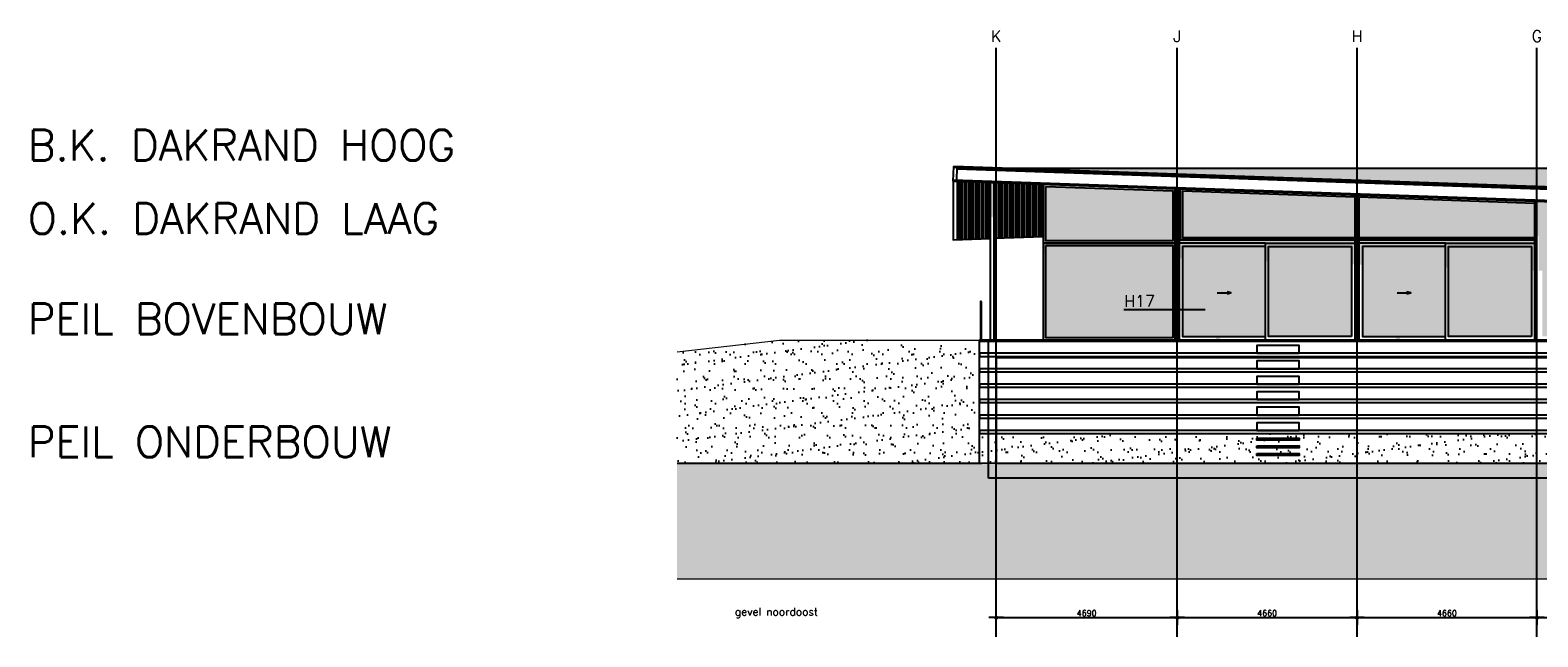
# Model space of a CAD drawing. Header units: millimetres. Extents: x -50339 to 283470, y -108195 to -86291.
# Tile 2 of 6: x 35732 to 74799, y -108195 to -92482. Entities that reach past the tile are written whole.
import ezdxf

# ---------------------------------------------------------------- set-up
doc = ezdxf.new("R2010")
doc.units = ezdxf.units.MM
doc.header["$LTSCALE"] = 0.5
doc.header["$PDMODE"] = 3
doc.header["$PDSIZE"] = 100
doc.linetypes.add('CENTER2', pattern=[28.575, 19.05, -3.175, 3.175, -3.175])
doc.linetypes.add('HIDDEN2', pattern=[4.7625, 3.175, -1.5875])
for name, color, linetype in [('arc. 253', 253, 'Continuous'), ('arc. 254', 254, 'Continuous'), ('arc. 9', 9, 'Continuous'), ('arc. maaiveld', 12, 'Continuous'), ('arc. schaduw', 30, 'Continuous'), ('detailaanduiding', 4, 'Continuous'), ('maat 1.5mm', 210, 'Continuous'), ('pen 0.05mm', 7, 'Continuous'), ('pen 0.10mm', 6, 'Continuous'), ('pen 0.15mm', 1, 'Continuous'), ('pen 0.20mm', 2, 'Continuous'), ('pen 0.30mm', 3, 'Continuous'), ('stramien', 9, 'CENTER2'), ('tekst 1.5mm', 210, 'Continuous'), ('tekst 2.0mm', 211, 'Continuous'), ('tekst 3.0mm', 200, 'Continuous')]:
    doc.layers.add(name, color=color, linetype=linetype)
doc.layers.add('hulplijn', color=140, linetype='Continuous', plot=False)
doc.styles.add('1.5mm tekst', font='romans.shx', dxfattribs={"height": 1.5})
doc.styles.add('2.0mm tekst', font='romans.shx', dxfattribs={"height": 2})
doc.styles.add('3.0mm tekst', font='romans.shx', dxfattribs={"height": 3})
doc.dimstyles.new('1.5mm maat', dxfattribs={"dimscale": 0, "dimtxt": 1.5, "dimasz": 0.75, "dimexe": 1.25, "dimexo": 0.625, "dimgap": 0.375, "dimtad": 1, "dimdec": 0, "dimtxsty": '1.5mm tekst', "dimblk": 'dot maatlijn-GVA', "dimcen": 2.5, "dimse1": 1, "dimse2": 1, "dimclrd": 7, "dimclrt": 256, "dimadec": 0, "dimazin": 0, "dimtfac": 1, "dimtdec": 0, "dimtmove": 0, "dimatfit": 3, "dimfxl": 1, "dimarcsym": 0})
pattern_1 = [(37.5, (196474.76, 0), (-16.0003, 489.4132), [0, -386.08, 0, -431.8, 0, -412.75]), (7.5, (196474.76, 0), (449.5233, 716.825), [0, -208.28, 0, -347.98, 0, -133.35]), (327.5, (196162.34, 0), (790.9924, 1.4372), [0, -127, 0, -457.2, 0, -596.9]), (317.5, (196162.34, 0), (763.5565, 222.9293), [0, -63.5, 0, -299.72, 0, -342.9])]

# ---------------------------------------------------------------- blocks, each defined once
blk = doc.blocks.new('dot maatlijn-GVA')
at = {"layer": 'maat 1.5mm'}
h = blk.add_hatch(color=7, dxfattribs=at)
edge = h.paths.add_edge_path()
edge.add_arc((0, 0), 0.4, 0, 360)
at = {"layer": 'maat 1.5mm', "color": 7}
for points in [[(-2.5, 0), (2.5, 0)], [(0, 2.5), (0, -2.5)]]:
    blk.add_lwpolyline(points, dxfattribs=at)
blk.add_circle((0, 0), 0.4, dxfattribs=at)
blk = doc.blocks.new('*D170')
at = {"layer": 'defpoints', "color": 0, "transparency": 16777216}
for p in [(65454, -107695), (60764, -108195), (65454, -108195)]:
    blk.add_point(p, dxfattribs=at)
at = {"layer": 'tekst 1.5mm', "color": 7, "lineweight": -2, "transparency": 16777216}
blk.add_line((60839, -107695), (65379, -107695), dxfattribs=at)
at = {"layer": 'tekst 1.5mm', "color": 7, "lineweight": -2, "transparency": 16777216, "xscale": 75, "yscale": 75, "zscale": 75, "rotation": 180}
blk.add_blockref('dot maatlijn-GVA', (60764, -107695), dxfattribs=at)
at = {"layer": 'tekst 1.5mm', "color": 7, "lineweight": -2, "transparency": 16777216, "xscale": 75, "yscale": 75, "zscale": 75}
blk.add_blockref('dot maatlijn-GVA', (65454, -107695), dxfattribs=at)
at = {"layer": 'tekst 1.5mm', "transparency": 16777216, "insert": (63109, -107582), "char_height": 150, "attachment_point": 5, "style": '1.5mm tekst'}
blk.add_mtext('4690', dxfattribs=at)
blk = doc.blocks.new('*D171')
at = {"layer": 'defpoints', "color": 0, "transparency": 16777216}
for p in [(70114, -107695), (65454, -108195), (70114, -108195)]:
    blk.add_point(p, dxfattribs=at)
at = {"layer": 'tekst 1.5mm', "color": 7, "lineweight": -2, "transparency": 16777216}
blk.add_line((65529, -107695), (70039, -107695), dxfattribs=at)
at = {"layer": 'tekst 1.5mm', "color": 7, "lineweight": -2, "transparency": 16777216, "xscale": 75, "yscale": 75, "zscale": 75, "rotation": 180}
blk.add_blockref('dot maatlijn-GVA', (65454, -107695), dxfattribs=at)
at = {"layer": 'tekst 1.5mm', "color": 7, "lineweight": -2, "transparency": 16777216, "xscale": 75, "yscale": 75, "zscale": 75}
blk.add_blockref('dot maatlijn-GVA', (70114, -107695), dxfattribs=at)
at = {"layer": 'tekst 1.5mm', "transparency": 16777216, "insert": (67784, -107582), "char_height": 150, "attachment_point": 5, "style": '1.5mm tekst'}
blk.add_mtext('4660', dxfattribs=at)
blk = doc.blocks.new('*D172')
at = {"layer": 'defpoints', "color": 0, "transparency": 16777216}
for p in [(74774, -107695), (70114, -108195), (74774, -108195)]:
    blk.add_point(p, dxfattribs=at)
at = {"layer": 'tekst 1.5mm', "color": 7, "lineweight": -2, "transparency": 16777216}
blk.add_line((70189, -107695), (74699, -107695), dxfattribs=at)
at = {"layer": 'tekst 1.5mm', "color": 7, "lineweight": -2, "transparency": 16777216, "xscale": 75, "yscale": 75, "zscale": 75, "rotation": 180}
blk.add_blockref('dot maatlijn-GVA', (70114, -107695), dxfattribs=at)
at = {"layer": 'tekst 1.5mm', "color": 7, "lineweight": -2, "transparency": 16777216, "xscale": 75, "yscale": 75, "zscale": 75}
blk.add_blockref('dot maatlijn-GVA', (74774, -107695), dxfattribs=at)
at = {"layer": 'tekst 1.5mm', "transparency": 16777216, "insert": (72444, -107582), "char_height": 150, "attachment_point": 5, "style": '1.5mm tekst'}
blk.add_mtext('4660', dxfattribs=at)
blk = doc.blocks.new('*D173')
at = {"layer": 'defpoints', "color": 0, "transparency": 16777216}
for p in [(79434, -107695), (74774, -108195), (79434, -108195)]:
    blk.add_point(p, dxfattribs=at)
at = {"layer": 'tekst 1.5mm', "color": 7, "lineweight": -2, "transparency": 16777216}
blk.add_line((74849, -107695), (79359, -107695), dxfattribs=at)
at = {"layer": 'tekst 1.5mm', "color": 7, "lineweight": -2, "transparency": 16777216, "xscale": 75, "yscale": 75, "zscale": 75, "rotation": 180}
blk.add_blockref('dot maatlijn-GVA', (74774, -107695), dxfattribs=at)
at = {"layer": 'tekst 1.5mm', "color": 7, "lineweight": -2, "transparency": 16777216, "xscale": 75, "yscale": 75, "zscale": 75}
blk.add_blockref('dot maatlijn-GVA', (79434, -107695), dxfattribs=at)
at = {"layer": 'tekst 1.5mm', "transparency": 16777216, "insert": (77104, -107582), "char_height": 150, "attachment_point": 5, "style": '1.5mm tekst'}
blk.add_mtext('4660', dxfattribs=at)

msp = doc.modelspace()

# ---------------------------------------------------------------- hatches: boundary and pattern name
at = {"layer": 'arc. 253'}
h = msp.add_hatch(color=256, dxfattribs=at)
h.dxf.hatch_style = 1
edge = h.paths.add_edge_path()
edge.add_line((61117.8, -96059.7), (98512.6, -96059.7))
edge.add_line((98512.6, -96059.7), (98512.6, -96604.6))
edge.add_arc((98737.6, -95348.9), 1275.6, 259.84078, 280.15922)
edge.add_line((98962.6, -96604.6), (98962.6, -96059.7))
edge.add_line((98962.6, -96059.7), (99262.6, -96059.7))
edge.add_line((99262.6, -96059.7), (99262.6, -96604.6))
edge.add_arc((99487.6, -95348.9), 1275.6, 259.84078, 280.15922)
edge.add_line((99712.6, -96604.6), (99712.6, -96059.7))
edge.add_line((99712.6, -96059.7), (101702, -96059.7))
edge.add_line((101702, -96059.7), (101699.4, -97284.6))
edge.add_line((101699.4, -97284.6), (101828, -97292.4))
edge.add_line((101828, -97292.4), (101825.3, -96059.7))
edge.add_line((101825.3, -96059.7), (103427, -96059.7))
edge.add_line((103427, -96059.7), (103427, -97514.5))
edge.add_line((103427, -97514.5), (61117.8, -96059.7))
at = {"layer": 'arc. 254'}
h = msp.add_hatch(color=256, dxfattribs=at)
h.dxf.hatch_style = 1
h.paths.add_polyline_path([(62048.6, -96532), (65342.8, -96645.3), (65342.8, -97940.2), (62048.6, -97940.2)])
h.paths.add_polyline_path([(62048.6, -98060.2), (65342.8, -98060.2), (65342.8, -100449.7), (62048.6, -100449.7)])
h.paths.add_polyline_path([(70062.8, -97849.7), (70062.8, -96807.6), (65588.6, -96653.7), (65588.6, -97849.7)])
h.paths.add_polyline_path([(67743.6, -98080.7), (65593.6, -98080.7), (65593.6, -100413.2), (67743.6, -100413.2)])
h.paths.add_polyline_path([(69973.6, -100413.2), (67823.6, -100413.2), (67823.6, -98080.7), (69973.6, -98080.7)])
h.paths.add_polyline_path([(72403.6, -98080.7), (70253.6, -98080.7), (70253.6, -100413.2), (72403.6, -100413.2)])
h.paths.add_polyline_path([(74633.6, -100413.2), (72483.6, -100413.2), (72483.6, -98080.7), (74633.6, -98080.7)])
h.paths.add_polyline_path([(70164.4, -96811.1), (70164.4, -97849.7), (74722.8, -97849.7), (74722.8, -96967.8)])
h.paths.add_polyline_path([(79382.8, -97849.7), (79382.8, -97128), (74824.4, -96971.3), (74824.4, -97849.7)])
h.paths.add_polyline_path([(77063.6, -98080.7), (74913.6, -98080.7), (74913.6, -100413.2), (77063.6, -100413.2)])
h.paths.add_polyline_path([(79293.6, -100413.2), (77143.6, -100413.2), (77143.6, -98080.7), (79293.6, -98080.7)])
h.paths.add_polyline_path([(84042.8, -97849.7), (84042.8, -97288.3), (79484.4, -97131.5), (79484.4, -97849.7)])
h.paths.add_polyline_path([(81723.6, -98080.7), (79573.6, -98080.7), (79573.6, -100413.2), (81053.6, -100413.2), (81723.6, -100409.7)])
h.paths.add_polyline_path([(83953.6, -100409.7), (81803.6, -100409.7), (81803.6, -98080.7), (83953.6, -98080.7)])
h.paths.add_polyline_path([(86333.6, -98080.7), (84233.6, -98080.7), (84233.6, -100309.7), (84303.6, -100309.7), (84303.6, -100413.2), (86333.6, -100413.2)])
h.paths.add_polyline_path([(88613.6, -100413.2), (86513.6, -100413.2), (86513.6, -98080.7), (88613.6, -98080.7)])
h.paths.add_polyline_path([(88702.8, -97849.7), (88702.8, -97448.5), (84144.4, -97291.8), (84144.4, -97849.7)])
h.paths.add_polyline_path([(88804.4, -97452), (88804.4, -97849.7), (93362.8, -97849.7), (93362.8, -97608.7)])
h.paths.add_polyline_path([(91043.6, -98080.7), (88893.6, -98080.7), (88893.6, -100413.2), (91043.6, -100413.2)])
h.paths.add_polyline_path([(93273.6, -100413.2), (91123.6, -100413.2), (91123.6, -98080.7), (93273.6, -98080.7)])
h.paths.add_polyline_path([(93464.4, -97612.2), (93464.4, -97849.7), (97963.6, -97849.7), (97963.6, -97766.9)])
h.paths.add_polyline_path([(95703.6, -98080.7), (93553.6, -98080.7), (93553.6, -100413.2), (95703.6, -100413.2)])
h.paths.add_polyline_path([(97933.6, -100413.2), (95783.6, -100413.2), (95783.6, -98080.7), (97933.6, -98080.7)])
at = {"layer": 'arc. 9'}
h = msp.add_hatch(dxfattribs=at)
h.set_pattern_fill('_USER', color=256, scale=55, angle=90, pattern_type=0)
h.set_pattern_definition([(90, (-188319.98, -100509.744), (-55, 3e-15), [])])
h.paths.add_polyline_path([(60612.8, -96422.6), (59750.6, -96393), (59750.6, -97906.3), (60612.8, -97876.8)])
h.paths.add_polyline_path([(60763.6, -96427.8), (60714.4, -96426.1), (60714.4, -97873.4), (60763.6, -97871.7)])
h.paths.add_polyline_path([(61988.6, -96469.9), (60763.6, -96427.8), (60763.6, -97871.7), (61988.6, -97829.8)])
at = {"layer": 'arc. maaiveld'}
msp.add_hatch(color=256, dxfattribs=at).paths.add_polyline_path([(114732.6, -106694.7), (114732.6, -103694.7), (52493.6, -103694.7), (52493.6, -106694.7)])
at = {"layer": 'arc. schaduw'}
h = msp.add_hatch(color=256, dxfattribs=at)
h.dxf.hatch_style = 1
h.paths.add_polyline_path([(59751.5, -96072.8), (103784.7, -97586.8), (103786.1, -97546.9), (59752.9, -96032.8)])
h = msp.add_hatch(color=256, dxfattribs=at)
h.dxf.hatch_style = 1
h.paths.add_polyline_path([(60612.8, -97323.1), (60714.4, -97326.6), (60714.4, -96426.1), (60612.8, -96422.6)])
h = msp.add_hatch(color=256, dxfattribs=at)
h.dxf.hatch_style = 1
h.paths.add_polyline_path([(65402.8, -98388.4), (65402.8, -96587.3), (61988.6, -96469.9), (61988.6, -98271)])
h.paths.add_polyline_path([(70062.8, -98548.6), (70062.8, -96747.5), (65504.4, -96590.8), (65504.4, -98391.9)])
h.paths.add_polyline_path([(74722.8, -98708.8), (74722.8, -96907.8), (70164.4, -96751), (70164.4, -98552.1)])
h.paths.add_polyline_path([(79382.8, -98869.1), (79382.8, -97068), (74824.4, -96911.3), (74824.4, -98710.5)])
h.paths.add_polyline_path([(84042.8, -99029.3), (84042.8, -97228.2), (79484.4, -97071.5), (79484.4, -98872.6)])
h.paths.add_polyline_path([(88702.8, -99189.5), (88702.8, -97388.5), (84144.4, -97231.7), (84144.4, -99032.8)])
h.paths.add_polyline_path([(93362.8, -99349.7), (93362.8, -97548.7), (88804.4, -97391.9), (88804.4, -99193)])
h.paths.add_polyline_path([(98124.4, -97712.4), (98124.4, -99513.5), (100113.6, -99581.9), (100113.6, -97780.8)])
h.paths.add_polyline_path([(98022.8, -99510), (98022.8, -97708.9), (93464.4, -97552.2), (93464.4, -99353.2)])
h = msp.add_hatch(color=256, dxfattribs=at)
h.dxf.hatch_style = 1
h.paths.add_polyline_path([(65402.8, -97487.8), (65504.4, -97491.3), (65504.4, -96590.8), (65402.8, -96587.3)])
h = msp.add_hatch(color=256, dxfattribs=at)
h.dxf.hatch_style = 1
h.paths.add_polyline_path([(70062.8, -97648.1), (70164.4, -97651.6), (70164.4, -96751), (70062.8, -96747.5)])
h = msp.add_hatch(color=256, dxfattribs=at)
h.dxf.hatch_style = 1
h.paths.add_polyline_path([(74722.8, -97808.3), (74824.4, -97811.8), (74824.4, -96911.3), (74722.8, -96907.8)])
h = msp.add_hatch(color=256, dxfattribs=at)
h.dxf.hatch_style = 1
h.paths.add_polyline_path([(66463.7, -100509.7), (66565.3, -100509.7), (66565.3, -98428.3), (66463.7, -98424.8)])
h = msp.add_hatch(color=256, dxfattribs=at)
h.dxf.hatch_style = 1
h.paths.add_polyline_path([(71123.7, -100509.7), (71225.3, -100509.7), (71225.3, -98588.6), (71123.7, -98585.1)])
at = {"layer": 'pen 0.15mm'}
h = msp.add_hatch(dxfattribs=at)
h.set_pattern_fill('AR-SAND', color=256, scale=10)
h.set_pattern_definition(pattern_1)
h.paths.add_polyline_path([(52493.6, -100817.4), (52493.6, -103694.7), (60263.6, -103694.7), (60263.6, -100509.7), (55145.7, -100509.7)])
h = msp.add_hatch(dxfattribs=at)
h.set_pattern_fill('AR-SAND', color=256, scale=10)
h.set_pattern_definition(pattern_1)
h.paths.add_polyline_path([(79953.6, -102929.7), (60263.6, -102929.7), (60263.6, -103694.7), (79953.6, -103694.7)])

# ---------------------------------------------------------------- linework, layer by layer
at = {"layer": 'arc. schaduw'}
msp.add_lwpolyline([(59751.5, -96072.8), (103784.7, -97586.8), (103786.1, -97546.9), (59752.9, -96032.8)], close=True, dxfattribs=at)
at = {"layer": 'detailaanduiding'}
msp.add_line((64075.2, -99716.3), (66175.2, -99716.3), dxfattribs=at)
at = {"layer": 'hulplijn'}
msp.add_lwpolyline([(103863.6, -97909.7), (59650.6, -96389.5), (59663.6, -96009.7), (103876.7, -97530)], close=True, dxfattribs=at)
msp.add_lwpolyline([(52493.6, -103694.7), (60393.6, -103694.7)], dxfattribs=at)
at = {"layer": 'hulplijn', "lineweight": 0}
for points in [[(114732.6, -103694.7), (52493.6, -103694.7)], [(52493.6, -106694.7), (114732.6, -106694.7)]]:
    msp.add_lwpolyline(points, dxfattribs=at)
at = {"layer": 'pen 0.05mm'}
msp.add_line((59750.6, -96393), (59750.6, -97906.3), dxfattribs=at)
at = {"layer": 'pen 0.05mm', "lineweight": 0}
for p, q in [((52493.6, -100817.4), (55145.7, -100509.7)), ((55145.7, -100509.7), (60333.6, -100509.7))]:
    msp.add_line(p, q, dxfattribs=at)
at = {"layer": 'pen 0.05mm'}
for points in [[(59650.6, -96389.5), (59650.6, -97909.7), (60612.8, -97876.8)], [(60714.4, -97873.4), (61988.6, -97829.8)], [(66493.6, -99282.1), (66843.6, -99282.1)], [(66747, -99308), (66843.6, -99282.1), (66747, -99256.3)], [(71153.6, -99282.1), (71503.6, -99282.1)], [(71407, -99308), (71503.6, -99282.1), (71407, -99256.3)]]:
    msp.add_lwpolyline(points, dxfattribs=at)
for points in [[(60383.6, -99509.7), (60353.6, -99509.7), (60353.6, -100509.7), (60383.6, -100509.7)], [(67513.6, -100849.7), (68613.6, -100849.7), (68613.6, -100649.7), (67513.6, -100649.7)], [(60333.6, -100929.7), (81053.6, -100929.7), (81053.6, -100849.7), (60333.6, -100849.7)], [(67513.6, -101249.7), (68613.6, -101249.7), (68613.6, -101049.7), (67513.6, -101049.7)], [(60333.6, -101329.7), (81053.6, -101329.7), (81053.6, -101249.7), (60333.6, -101249.7)], [(67513.6, -101649.7), (68613.6, -101649.7), (68613.6, -101449.7), (67513.6, -101449.7)], [(60333.6, -101729.7), (81053.6, -101729.7), (81053.6, -101649.7), (60333.6, -101649.7)], [(67513.6, -102049.7), (68613.6, -102049.7), (68613.6, -101849.7), (67513.6, -101849.7)], [(60333.6, -102129.7), (81053.6, -102129.7), (81053.6, -102049.7), (60333.6, -102049.7)], [(67513.6, -102449.7), (68613.6, -102449.7), (68613.6, -102249.7), (67513.6, -102249.7)], [(60333.6, -102529.7), (81053.6, -102529.7), (81053.6, -102449.7), (60333.6, -102449.7)], [(67513.6, -102849.7), (68613.6, -102849.7), (68613.6, -102649.7), (67513.6, -102649.7)], [(60333.6, -102929.7), (81053.6, -102929.7), (81053.6, -102849.7), (60333.6, -102849.7)], [(67513.6, -103049.7), (68613.6, -103049.7), (68613.6, -103099.7), (67513.6, -103099.7)], [(67513.6, -103249.7), (68613.6, -103249.7), (68613.6, -103299.7), (67513.6, -103299.7)], [(67513.6, -103449.7), (68613.6, -103449.7), (68613.6, -103499.7), (67513.6, -103499.7)]]:
    msp.add_lwpolyline(points, close=True, dxfattribs=at)
at = {"layer": 'pen 0.05mm', "linetype": 'HIDDEN2'}
for points in [[(60563.6, -100509.7), (102963.6, -100509.7), (102963.6, -104084.7), (60563.6, -104084.7)], [(102763.6, -100969.7), (60763.6, -100969.7), (60763.6, -103694.7), (102763.6, -103694.7)]]:
    msp.add_lwpolyline(points, close=True, dxfattribs=at)
at = {"layer": 'pen 0.10mm'}
for points in [[(60333.6, -103694.7), (60333.6, -100509.7)], [(103193.6, -100509.7), (60333.6, -100509.7)]]:
    msp.add_lwpolyline(points, dxfattribs=at)
msp.add_lwpolyline([(81053.6, -100509.7), (60333.6, -100509.7), (60333.6, -100539.7), (81053.6, -100539.7)], close=True, dxfattribs=at)
at = {"layer": 'pen 0.15mm'}
msp.add_line((61117.8, -96059.7), (98512.6, -96059.7), dxfattribs=at)
for points in [[(61988.6, -96469.9), (65402.8, -96587.3), (65402.8, -98000.2), (61988.6, -98000.2)], [(62048.6, -96532), (65342.8, -96645.3), (65342.8, -97940.2), (62048.6, -97940.2)], [(70062.8, -97849.7), (70062.8, -96807.6), (65588.6, -96653.7), (65588.6, -97849.7)], [(70164.4, -96811.1), (70164.4, -97849.7), (74722.8, -97849.7), (74722.8, -96967.8)], [(61988.6, -98000.2), (65402.8, -98000.2), (65402.8, -100509.7), (61988.6, -100509.7)], [(65504.4, -100509.7), (70062.8, -100509.7), (70062.8, -97909.7), (65504.4, -97909.7)], [(67743.6, -98000.2), (65504.4, -98000.2), (65504.4, -100509.7), (67743.6, -100509.7)], [(67743.6, -98000.2), (70062.8, -98000.2), (70062.8, -100509.7), (67743.6, -100509.7)], [(70164.4, -100509.7), (74722.8, -100509.7), (74722.8, -97909.7), (70164.4, -97909.7)], [(72403.6, -98000.2), (70164.4, -98000.2), (70164.4, -100509.7), (72403.6, -100509.7)], [(72403.6, -98000.2), (74722.8, -98000.2), (74722.8, -100509.7), (72403.6, -100509.7)], [(62048.6, -98060.2), (65342.8, -98060.2), (65342.8, -100449.7), (62048.6, -100449.7)], [(67743.6, -98080.7), (65593.6, -98080.7), (65593.6, -100413.2), (67743.6, -100413.2)], [(69973.6, -100413.2), (67823.6, -100413.2), (67823.6, -98080.7), (69973.6, -98080.7)], [(72403.6, -98080.7), (70253.6, -98080.7), (70253.6, -100413.2), (72403.6, -100413.2)], [(74633.6, -100413.2), (72483.6, -100413.2), (72483.6, -98080.7), (74633.6, -98080.7)]]:
    msp.add_lwpolyline(points, close=True, dxfattribs=at)
for points in [[(98022.8, -97909.7), (98022.8, -97708.9), (83216.9, -97199.8), (65528.6, -96591.6), (65528.6, -97909.7), (70062.8, -97909.7)], [(70164.4, -97909.7), (74722.8, -97909.7)]]:
    msp.add_lwpolyline(points, dxfattribs=at)
at = {"layer": 'pen 0.15mm', "linetype": 'Continuous', "lineweight": 0}
msp.add_lwpolyline([(65504.4, -100509.7), (65504.4, -97909.7), (70062.8, -97909.7), (70062.8, -100509.7)], close=True, dxfattribs=at)
for points in [[(70164.4, -97909.7), (74722.8, -97909.7)], [(74722.8, -100509.7), (70164.4, -100509.7)]]:
    msp.add_lwpolyline(points, dxfattribs=at)
at = {"layer": 'pen 0.20mm'}
for points in [[(59662.9, -96029.7), (103876, -97550), (103876.7, -97530), (59663.6, -96009.7)], [(103774.4, -97886.7), (59741.2, -96372.6), (59752.9, -96032.8), (103786.1, -97546.9)], [(59650.6, -96389.5), (103863.6, -97909.7), (103864.3, -97889.8), (59651.3, -96369.5)]]:
    msp.add_lwpolyline(points, close=True, dxfattribs=at)
for points in [[(60612.8, -100509.7), (60612.8, -96422.6)], [(60612.8, -100509.7), (60612.8, -96422.6)], [(60714.4, -100509.7), (60714.4, -96426.1)], [(60714.4, -100509.7), (60714.4, -96426.1)], [(65402.8, -100509.7), (65402.8, -96587.3)], [(65504.4, -100509.7), (65504.4, -96590.8)], [(70062.8, -100509.7), (70062.8, -96747.5)], [(70164.4, -100509.7), (70164.4, -96751)], [(74722.8, -100509.7), (74722.8, -96907.8)]]:
    msp.add_lwpolyline(points, dxfattribs=at)
at = {"layer": 'pen 0.30mm', "lineweight": 0}
msp.add_lwpolyline([(52493.6, -103694.7), (114732.6, -103694.7)], dxfattribs=at)
at = {"layer": 'stramien'}
for points in [[(60763.6, -108194.7), (60763.6, -92937.2)], [(65453.6, -108194.7), (65453.6, -92937.2)], [(70113.6, -108194.7), (70113.6, -92937.2)], [(74773.6, -108194.7), (74773.6, -92937.2)]]:
    msp.add_lwpolyline(points, dxfattribs=at)

# ---------------------------------------------------------------- texts
at = {"layer": 'detailaanduiding', "insert": (64082.5, -99348), "char_height": 300, "attachment_point": 1, "style": '3.0mm tekst'}
msp.add_mtext_dynamic_manual_height_columns('H17', width=486.041, gutter_width=1500, heights=[0], dxfattribs=at)
at = {"layer": 'hulplijn', "char_height": 800, "attachment_point": 1, "style": '2.0mm tekst'}
for s, width, insert in [('B.K. DAKRAND HOOG', 20102.787, (35669, -95059.7)), ('O.K. DAKRAND LAAG', 16398.563, (35669, -96959.7)), ('PEIL BOVENBOUW', 16398.563, (35669, -99559.7)), ('PEIL ONDERBOUW', 16398.563, (35669, -102744.7))]:
    msp.add_mtext_dynamic_manual_height_columns(s, width=width, gutter_width=1000, heights=[0], dxfattribs=dict(at, insert=insert))
at = {"layer": 'tekst 2.0mm', "insert": (53993.6, -107444.7), "char_height": 200, "width": 8320.113, "attachment_point": 1, "style": '2.0mm tekst'}
msp.add_mtext('gevel noordoost', dxfattribs=at)
at = {"layer": 'tekst 3.0mm', "char_height": 300, "attachment_point": 8, "style": '3.0mm tekst'}
for s, insert in [('K', (60763.6, -92787.2)), ('J', (65453.6, -92787.2)), ('H', (70113.6, -92787.2)), ('G', (74773.6, -92787.2))]:
    msp.add_mtext_dynamic_manual_height_columns(s, width=920.581, gutter_width=1500, heights=[0], dxfattribs=dict(at, insert=insert))

# ---------------------------------------------------------------- dimensions: what is measured, and where the dimension line sits
at = {"layer": 'tekst 1.5mm'}
for base, p1, p2, picture, middle in [((65453.6, -107694.7), (60763.6, -108194.7), (65453.6, -108194.7), '*D170', (63108.6, -107582.2)), ((70113.6, -107694.7), (65453.6, -108194.7), (70113.6, -108194.7), '*D171', (67783.6, -107582.2)), ((74773.6, -107694.7), (70113.6, -108194.7), (74773.6, -108194.7), '*D172', (72443.6, -107582.2)), ((79433.6, -107694.7), (74773.6, -108194.7), (79433.6, -108194.7), '*D173', (77103.6, -107582.2))]:
    dim = msp.add_linear_dim(base=base, p1=p1, p2=p2, dimstyle='1.5mm maat', dxfattribs=at)
    dim.commit()
    dim.dimension.update_dxf_attribs({"geometry": picture, "text_midpoint": middle})

doc.saveas('drawing.dxf')
